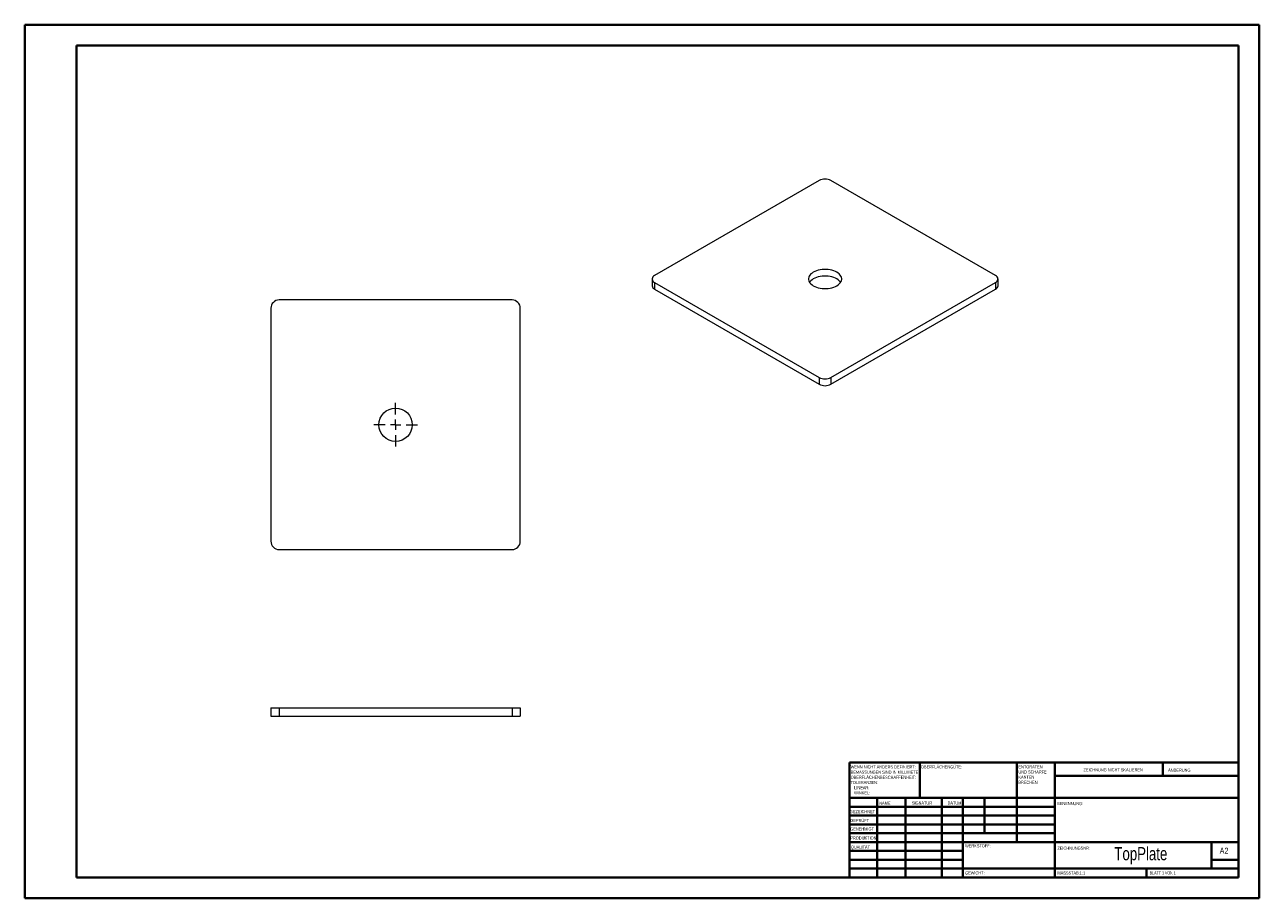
# Model space of a CAD drawing. Header units: millimetres. Extents: x 0 to 594, y 0 to 420.
import ezdxf

# ---------------------------------------------------------------- set-up
doc = ezdxf.new("R2010")
doc.units = ezdxf.units.MM
doc.styles.add('SLDTEXTSTYLE0', font='TXT', dxfattribs={"width": 0.75})
doc.styles.add('SLDTEXTSTYLE1', font='TXT', dxfattribs={"width": 0.692308})

# ---------------------------------------------------------------- blocks, each defined once
blk = doc.blocks.new('SW_NOTE_0')
at = {"color": 0, "linetype": 'Continuous', "lineweight": 0, "char_height": 1.5, "attachment_point": 1, "style": 'SLDTEXTSTYLE0'}
for s, insert in [('ENTGRATEN', (0, 1.93)), ('UND SCHARFE', (0, -0.57)), ('KANTEN', (0, -3.07)), ('BRECHEN', (0, -5.57))]:
    blk.add_mtext(s, dxfattribs=dict(at, insert=insert))
blk = doc.blocks.new('SW_NOTE_1')
at = {"color": 0, "linetype": 'Continuous', "lineweight": 0, "char_height": 1.5, "attachment_point": 1, "style": 'SLDTEXTSTYLE0'}
for s, insert in [('WENN NICHT ANDERS DEFINIERT:', (0, 1.93)), ('TOLERANZEN:', (0, -5.57)), ('OBERFLÄCHENBESCHAFFENHEIT:', (0, -3.07)), ('BEMASSUNGEN SIND IN MILLIMETER', (0, -0.57)), ('WINKEL:', (1.69, -10.57)), ('LINEAR:', (1.69, -8.07))]:
    blk.add_mtext(s, dxfattribs=dict(at, insert=insert))
blk = doc.blocks.new('SW_CENTERMARKSYMBOL_0')
at = {"color": 0, "linetype": 'Continuous', "lineweight": 0}
for p, q in [((0, 5), (0, 10.5)), ((-5, 0), (-10.5, 0)), ((0, 0), (-2.5, 0)), ((0, 0), (0, 2.5)), ((0, 0), (0, -2.5)), ((0, 0), (2.5, 0)), ((5, 0), (10.5, 0)), ((0, -5), (0, -10.5))]:
    blk.add_line(p, q, dxfattribs=at)

msp = doc.modelspace()

# ---------------------------------------------------------------- linework, layer by layer
at = {"color": 7, "linetype": 'Continuous', "lineweight": 40}
for p, q in [((0.08, 0.21), (0.08, 420.21)), ((0.08, 420.21), (594.08, 420.21)), ((594.08, 0.21), (594.08, 420.21)), ((25.08, 10.21), (25.08, 410.21)), ((25.08, 410.21), (584.08, 410.21)), ((584.08, 410.21), (584.08, 10.21)), ((396.88, 65.46), (584.08, 65.46)), ((396.88, 65.46), (396.88, 10.21)), ((430.68, 48.46), (430.68, 65.46)), ((477.48, 65.46), (477.48, 27.21)), ((495.68, 65.46), (495.68, 10.21)), ((547.68, 59.09), (547.68, 65.46)), ((584.08, 59.09), (495.68, 59.09)), ((584.08, 48.46), (396.88, 48.46)), ((410.24, 48.46), (410.24, 10.21)), ((423.87, 48.46), (423.87, 10.21)), ((441.28, 48.46), (441.28, 10.21)), ((451.48, 10.21), (451.48, 48.46)), ((461.88, 31.46), (461.88, 48.46)), ((495.68, 44.21), (396.88, 44.21)), ((495.68, 39.96), (396.88, 39.96)), ((495.68, 35.71), (396.88, 35.71)), ((495.68, 31.46), (396.88, 31.46)), ((451.48, 27.21), (396.88, 27.21)), ((451.48, 27.21), (584.08, 27.21)), ((571.08, 14.46), (571.08, 27.21)), ((451.48, 22.96), (396.88, 22.96)), ((451.48, 18.71), (396.88, 18.71)), ((584.08, 18.71), (571.08, 18.71)), ((396.88, 14.46), (584.08, 14.46)), ((539.88, 10.21), (539.88, 14.46)), ((25.08, 10.21), (584.08, 10.21)), ((0.08, 0.21), (594.08, 0.21))]:
    msp.add_line(p, q, dxfattribs=at)
at = {"color": 7, "linetype": 'Continuous', "lineweight": 15}
for p, q in [((382.34, 345.33), (303.14, 299.61)), ((467.19, 299.61), (387.99, 345.33)), ((301.97, 297.98), (301.97, 294.71)), ((468.36, 294.71), (468.36, 297.98)), ((303.14, 296.35), (382.34, 250.63)), ((303.14, 296.35), (303.14, 293.08)), ((303.14, 293.08), (382.34, 247.36)), ((387.99, 250.63), (467.19, 296.35)), ((387.99, 247.36), (467.19, 293.08)), ((467.19, 296.35), (467.19, 293.08)), ((234.54, 287.88), (122.54, 287.88)), ((118.54, 283.88), (118.54, 171.88)), ((238.54, 171.88), (238.54, 283.88)), ((382.34, 250.63), (382.34, 247.36)), ((387.99, 250.63), (387.99, 247.36)), ((122.54, 167.88), (234.54, 167.88)), ((118.54, 91.72), (118.54, 87.72)), ((118.54, 91.72), (122.54, 91.72)), ((122.54, 91.72), (122.54, 87.72)), ((122.54, 91.72), (234.54, 91.72)), ((234.54, 91.72), (234.54, 87.72)), ((234.54, 91.72), (238.54, 91.72)), ((238.54, 91.72), (238.54, 87.72)), ((118.54, 87.72), (122.54, 87.72)), ((122.54, 87.72), (234.54, 87.72)), ((234.54, 87.72), (238.54, 87.72))]:
    msp.add_line(p, q, dxfattribs=at)
at = {"color": 7, "linetype": 'Continuous', "lineweight": 15, "flags": 128}
for points in [[(379.51, 294.71), (380.23, 294.34), (381.03, 294.03), (381.88, 293.77), (382.78, 293.57), (383.72, 293.44), (384.68, 293.37), (385.65, 293.37), (386.61, 293.44), (387.54, 293.57), (388.45, 293.77), (389.3, 294.03), (390.1, 294.34), (390.82, 294.71), (391.46, 295.13), (392.01, 295.59), (392.46, 296.08), (392.8, 296.61), (393.03, 297.15), (393.15, 297.7), (393.15, 298.26), (393.03, 298.81), (392.8, 299.35), (392.46, 299.88), (392.01, 300.37), (391.46, 300.83), (390.82, 301.25), (390.1, 301.62), (389.3, 301.93), (388.45, 302.19), (387.54, 302.39), (386.61, 302.52), (385.65, 302.59), (384.68, 302.59), (383.72, 302.52), (382.78, 302.39), (381.88, 302.19), (381.03, 301.93), (380.23, 301.62), (379.51, 301.25), (378.87, 300.83), (378.32, 300.37), (377.87, 299.88), (377.53, 299.35), (377.3, 298.81), (377.18, 298.26), (377.18, 297.7), (377.3, 297.15), (377.53, 296.61), (377.87, 296.08), (378.32, 295.59), (378.87, 295.13), (379.51, 294.71)], [(392.65, 296.35), (392.46, 296.61), (392.01, 297.1), (391.46, 297.56), (390.82, 297.98), (390.1, 298.35), (389.3, 298.67), (388.45, 298.92), (387.54, 299.12), (386.61, 299.26), (385.65, 299.32), (384.68, 299.32), (383.72, 299.26), (382.78, 299.12), (381.88, 298.92), (381.03, 298.67), (380.23, 298.35), (379.51, 297.98), (378.87, 297.56), (378.32, 297.1), (377.87, 296.61), (377.68, 296.35)]]:
    msp.add_lwpolyline(points, dxfattribs=at)
at = {"color": 7, "linetype": 'Continuous', "lineweight": 15}
msp.add_circle((178.54, 227.88), 8, dxfattribs=at)
for centre, radius, start, end in [((385.16, 339.9), 6.12, 62.48051, 117.51949), ((303.78, 297.98), 1.75, 111.31251, 248.68749), ((466.55, 297.98), 1.75, 291.31251, 68.68749), ((303.97, 294.91), 2.01, 185.6537, 245.66655), ((466.41, 294.88), 1.96, 293.46247, 355.21728), ((122.54, 283.88), 4, 90, 180), ((234.54, 283.88), 4, 0, 90), ((385.16, 256.06), 6.12, 242.48051, 297.51949), ((385.16, 252.79), 6.12, 242.48051, 297.51949), ((122.54, 171.88), 4, 180, 270), ((234.54, 171.88), 4, 270, 0)]:
    msp.add_arc(centre, radius, start, end, dxfattribs=at)

# ---------------------------------------------------------------- block references
at = {"color": 7, "linetype": 'Continuous', "lineweight": 0}
for name, p in [('SW_CENTERMARKSYMBOL_0', (178.54, 227.88)), ('SW_NOTE_1', (397.47, 62.2)), ('SW_NOTE_0', (478.19, 62.28))]:
    msp.add_blockref(name, p, dxfattribs=at)

# ---------------------------------------------------------------- texts
for s, insert, char_height, attachment_point, style in [('OBERFLÄCHENGÜTE:', (431.25, 64.13), 1.5, 1, 'SLDTEXTSTYLE0'), ('ZEICHNUNG NICHT SKALIEREN', (509.49, 62.75), 1.5, 1, 'SLDTEXTSTYLE0'), ('ÄNDERUNG', (550.21, 62.55), 1.5, 1, 'SLDTEXTSTYLE0'), ('GEZEICHNET', (397.09, 42.64), 1.5, 1, 'SLDTEXTSTYLE0'), ('NAME', (411.2, 46.72), 1.5, 1, 'SLDTEXTSTYLE0'), ('SIGNATUR', (426.91, 46.78), 1.5, 1, 'SLDTEXTSTYLE0'), ('DATUM', (444.09, 46.79), 1.5, 1, 'SLDTEXTSTYLE0'), ('BENENNUNG:', (496.84, 46.49), 1.5, 1, 'SLDTEXTSTYLE0'), ('GEPRÜFT', (397.29, 38.37), 1.5, 1, 'SLDTEXTSTYLE0'), ('GENEHMIGT', (397.28, 34.28), 1.5, 1, 'SLDTEXTSTYLE0'), ('PRODUKTION', (397.33, 29.95), 1.5, 1, 'SLDTEXTSTYLE0'), ('QUALITÄT', (397.55, 25.56), 1.5, 1, 'SLDTEXTSTYLE0'), ('WERKSTOFF:', (452.52, 26.2), 1.5, 1, 'SLDTEXTSTYLE0'), ('ZEICHNUNGSNR:', (496.95, 25.08), 1.5, 1, 'SLDTEXTSTYLE0'), ('TopPlate', (537.08, 24.85), 6.35, 2, 'SLDTEXTSTYLE0'), ('A2', (575, 24.52), 2.91, 1, 'SLDTEXTSTYLE0'), ('GEWICHT:', (452.5, 13.16), 1.499, 1, 'SLDTEXTSTYLE0'), ('MASSSTAB:1:1', (496.95, 13.11), 1.5, 1, 'SLDTEXTSTYLE0'), ('BLATT 1 VON 1', (541.36, 13.11), 1.5, 1, 'SLDTEXTSTYLE1')]:
    msp.add_mtext(s, dxfattribs=dict(at, insert=insert, char_height=char_height, attachment_point=attachment_point, style=style))

doc.saveas('drawing.dxf')
